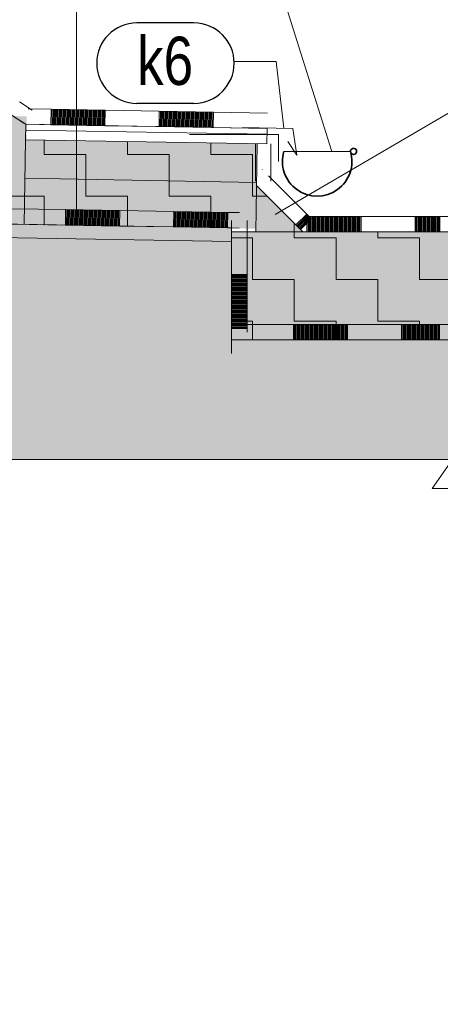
# Model space of a CAD drawing. Header units: millimetres. Extents: x 29003 to 60673, y -60985 to 17010.
# Tile 39 of 128: x 43137 to 44226, y -34601 to -32051. Entities that reach past the tile are written whole.
import ezdxf

# ---------------------------------------------------------------- set-up
doc = ezdxf.new("R2010")
doc.units = ezdxf.units.MM
doc.header["$PDMODE"] = 65
for name, color, linetype, lineweight in [('XR$1$ŘEZY_1', 7, 'Continuous', 25), ('XR$2$ŘEZY - KOTY_ TEXTY_1', 7, 'Continuous', 25), ('XR$3$ŘEZY - FILING_1', 7, 'Continuous', 25)]:
    doc.layers.add(name, color=color, linetype=linetype, lineweight=lineweight)
doc.styles.add('ARIAL', font='ARIAL.TTF')
doc.styles.add('ARIALNARROW', font='ARIALN.TTF')
doc.dimstyles.new('DIMSTYLE_4', dxfattribs={"dimtxt": 100, "dimasz": 150, "dimexe": 0, "dimexo": 0, "dimgap": 50, "dimtad": 2, "dimdec": 0, "dimrnd": 5, "dimzin": 12, "dimdsep": 46, "dimtxsty": 'ARIALNARROW', "dimblk1": 'ALL_ML_STRICH', "dimblk2": 'ALL_ML_STRICH', "dimsah": 1, "dimcen": 0, "dimclrd": 6, "dimclre": 6, "dimclrt": 6, "dimadec": 0, "dimazin": 0, "dimtfac": 1, "dimtdec": 0, "dimtix": 1, "dimtmove": 2, "dimatfit": 3, "dimfxl": 0, "dimtzin": 0, "dimlwd": 0, "dimlwe": 13, "dimarcsym": 0})
pattern_1 = [(0, (216, 216), (108, 108), [108, -108]), (90, (216, 216), (-108, 108), [108, -108])]

# ---------------------------------------------------------------- blocks, each defined once
blk = doc.blocks.new('VZOROVÁ ČÁRA_23')
at = {"layer": 'XR$1$ŘEZY_1', "color": 7, "linetype": 'Continuous', "lineweight": 13}
for p, q in [((43218.6, -32282.8), (43159.3, -32281.7)), ((43218.6, -32282.8), (43159.3, -32281.7)), ((43218.6, -32282.8), (43218, -32322.8)), ((43358.6, -32285.2), (43218.6, -32282.8)), ((43358.6, -32285.2), (43218.6, -32282.8)), ((43358.6, -32285.2), (43218.6, -32282.8)), ((43358.6, -32285.2), (43218.6, -32282.8)), ((43358.6, -32285.2), (43218.6, -32282.8)), ((43221.4, -32282.8), (43220.8, -32322.8)), ((43224.2, -32282.9), (43223.6, -32322.9)), ((43227, -32282.9), (43226.3, -32322.9)), ((43229.8, -32283), (43229.1, -32323)), ((43232.6, -32283), (43231.9, -32323)), ((43235.4, -32283.1), (43234.7, -32323.1)), ((43238.2, -32283.1), (43237.5, -32323.1)), ((43241, -32283.2), (43240.3, -32323.1)), ((43243.8, -32283.2), (43243.1, -32323.2)), ((43246.6, -32283.3), (43245.9, -32323.2)), ((43249.4, -32283.3), (43248.7, -32323.3)), ((43252.2, -32283.4), (43251.5, -32323.3)), ((43255, -32283.4), (43254.3, -32323.4)), ((43257.8, -32283.4), (43257.1, -32323.4)), ((43260.6, -32283.5), (43259.9, -32323.5)), ((43263.4, -32283.5), (43262.7, -32323.5)), ((43266.2, -32283.6), (43265.5, -32323.6)), ((43269, -32283.6), (43268.3, -32323.6)), ((43271.8, -32283.7), (43271.1, -32323.7)), ((43274.6, -32283.7), (43273.9, -32323.7)), ((43277.4, -32283.8), (43276.7, -32323.8)), ((43280.2, -32283.8), (43279.5, -32323.8)), ((43283, -32283.9), (43282.3, -32323.9)), ((43285.8, -32283.9), (43285.1, -32323.9)), ((43288.6, -32284), (43287.9, -32324)), ((43291.4, -32284), (43290.7, -32324)), ((43294.2, -32284.1), (43293.5, -32324.1)), ((43297, -32284.1), (43296.3, -32324.1)), ((43299.8, -32284.2), (43299.1, -32324.2)), ((43302.6, -32284.2), (43301.9, -32324.2)), ((43305.4, -32284.3), (43304.7, -32324.3)), ((43308.2, -32284.3), (43307.5, -32324.3)), ((43311, -32284.4), (43310.3, -32324.4)), ((43313.8, -32284.4), (43313.1, -32324.4)), ((43316.6, -32284.5), (43315.9, -32324.5)), ((43319.4, -32284.5), (43318.7, -32324.5)), ((43322.2, -32284.6), (43321.5, -32324.6)), ((43325, -32284.6), (43324.3, -32324.6)), ((43327.8, -32284.7), (43327.1, -32324.7)), ((43330.6, -32284.7), (43329.9, -32324.7)), ((43333.4, -32284.8), (43332.7, -32324.8)), ((43336.2, -32284.8), (43335.5, -32324.8)), ((43339, -32284.9), (43338.3, -32324.9)), ((43341.8, -32284.9), (43341.1, -32324.9)), ((43344.6, -32285), (43343.9, -32325)), ((43347.4, -32285), (43346.7, -32325)), ((43350.2, -32285.1), (43349.5, -32325.1)), ((43353, -32285.1), (43352.3, -32325.1)), ((43355.8, -32285.2), (43355.1, -32325.2)), ((43358.6, -32285.2), (43357.9, -32325.2)), ((43498.6, -32287.7), (43497.9, -32327.6)), ((43638.6, -32290.1), (43498.6, -32287.7)), ((43638.6, -32290.1), (43498.6, -32287.7)), ((43638.6, -32290.1), (43498.6, -32287.7)), ((43638.6, -32290.1), (43498.6, -32287.7)), ((43638.6, -32290.1), (43498.6, -32287.7)), ((43501.4, -32287.7), (43500.7, -32327.7)), ((43504.2, -32287.7), (43503.5, -32327.7)), ((43507, -32287.8), (43506.3, -32327.8)), ((43509.8, -32287.8), (43509.1, -32327.8)), ((43512.6, -32287.9), (43511.9, -32327.9)), ((43515.4, -32287.9), (43514.7, -32327.9)), ((43518.2, -32288), (43517.5, -32328)), ((43521, -32288), (43520.3, -32328)), ((43523.8, -32288.1), (43523.1, -32328.1)), ((43526.6, -32288.1), (43525.9, -32328.1)), ((43529.4, -32288.2), (43528.7, -32328.2)), ((43532.2, -32288.2), (43531.5, -32328.2)), ((43535, -32288.3), (43534.3, -32328.3)), ((43537.8, -32288.3), (43537.1, -32328.3)), ((43540.6, -32288.4), (43539.9, -32328.4)), ((43543.4, -32288.4), (43542.7, -32328.4)), ((43546.2, -32288.5), (43545.5, -32328.5)), ((43549, -32288.5), (43548.3, -32328.5)), ((43551.8, -32288.6), (43551.1, -32328.6)), ((43554.6, -32288.6), (43553.9, -32328.6)), ((43557.4, -32288.7), (43556.7, -32328.7)), ((43560.2, -32288.7), (43559.5, -32328.7)), ((43563, -32288.8), (43562.3, -32328.8)), ((43565.8, -32288.8), (43565.1, -32328.8)), ((43568.6, -32288.9), (43567.9, -32328.9)), ((43571.4, -32288.9), (43570.7, -32328.9)), ((43574.2, -32289), (43573.5, -32329)), ((43577, -32289), (43576.3, -32329)), ((43579.8, -32289.1), (43579.1, -32329.1)), ((43582.6, -32289.1), (43581.9, -32329.1)), ((43585.4, -32289.2), (43584.7, -32329.2)), ((43588.2, -32289.2), (43587.5, -32329.2)), ((43591, -32289.3), (43590.3, -32329.3)), ((43593.8, -32289.3), (43593.1, -32329.3)), ((43596.6, -32289.4), (43595.9, -32329.4)), ((43599.4, -32289.4), (43598.7, -32329.4)), ((43602.2, -32289.5), (43601.5, -32329.5)), ((43605, -32289.5), (43604.3, -32329.5)), ((43607.8, -32289.6), (43607.1, -32329.6)), ((43610.6, -32289.6), (43609.9, -32329.6)), ((43613.4, -32289.7), (43612.7, -32329.6)), ((43616.2, -32289.7), (43615.5, -32329.7)), ((43619, -32289.8), (43618.3, -32329.7)), ((43621.8, -32289.8), (43621.1, -32329.8)), ((43624.6, -32289.9), (43623.9, -32329.8)), ((43627.4, -32289.9), (43626.7, -32329.9)), ((43630.2, -32289.9), (43629.5, -32329.9)), ((43633, -32290), (43632.3, -32330)), ((43635.8, -32290), (43635.1, -32330)), ((43638.6, -32290.1), (43637.9, -32330.1)), ((43218, -32322.8), (43158.6, -32321.7)), ((43357.9, -32325.2), (43218, -32322.8)), ((43497.9, -32327.6), (43357.9, -32325.2)), ((43637.9, -32330.1), (43497.9, -32327.6)), ((43777.9, -32332.5), (43637.9, -32330.1))]:
    blk.add_line(p, q, dxfattribs=at)
for points in [[(43498.6, -32287.7), (43358.6, -32285.2), (43218.6, -32282.8)], [(43498.6, -32287.7), (43358.6, -32285.2), (43218.6, -32282.8)], [(43778.6, -32292.5), (43778.6, -32292.5), (43638.6, -32290.1), (43498.6, -32287.7)], [(43778.6, -32292.5), (43778.6, -32292.5), (43638.6, -32290.1), (43498.6, -32287.7)]]:
    blk.add_lwpolyline(points, dxfattribs=at)
blk = doc.blocks.new('VZOROVÁ ČÁRA_24')
at = {"layer": 'XR$1$ŘEZY_1', "color": 7, "linetype": 'Continuous', "lineweight": 13}
for points in [[(43169.7, -32284.9), (43169.7, -32284.9), (43136.2, -32263.5)], [(43169.7, -32284.9), (43169.7, -32284.9), (43136.2, -32263.5)], [(43148.2, -32318.6), (43148.2, -32318.6), (43114.7, -32297.2)]]:
    blk.add_lwpolyline(points, dxfattribs=at)
blk = doc.blocks.new('VZOROVÁ ČÁRA_25')
at = {"layer": 'XR$1$ŘEZY_1', "color": 7, "linetype": 'Continuous', "lineweight": 13}
blk.add_line((43736.3, -32466.2), (43736.6, -32466.6), dxfattribs=at)
blk.add_lwpolyline([(43764.6, -32437.9), (43764.6, -32437.9), (43764.9, -32438.3)], dxfattribs=at)
blk.add_lwpolyline([(43764.6, -32437.9), (43764.6, -32437.9), (43764.9, -32438.3)], dxfattribs=at)
blk = doc.blocks.new('VZOROVÁ ČÁRA_26')
at = {"layer": 'XR$1$ŘEZY_1', "color": 7, "linetype": 'Continuous', "lineweight": 13}
for p, q in [((43747.6, -32372.4), (43747.6, -32469.2)), ((43787.6, -32372.4), (43787.6, -32469.2)), ((43787.6, -32372.4), (43787.6, -32469.2))]:
    blk.add_line(p, q, dxfattribs=at)
blk = doc.blocks.new('VZOROVÁ ČÁRA_27')
at = {"layer": 'XR$1$ŘEZY_1', "color": 7, "linetype": 'Continuous', "lineweight": 13}
for p, q in [((43753.4, -32483.3), (43852.4, -32582.3)), ((43880.7, -32554.1), (43852.4, -32582.3)), ((43882.7, -32556), (43854.4, -32584.3)), ((43884.6, -32558), (43856.4, -32586.3)), ((43886.6, -32560), (43858.3, -32588.3)), ((43888.6, -32562), (43860.3, -32590.3)), ((43890.6, -32564), (43862.3, -32592.2)), ((43892.6, -32565.9), (43864.3, -32594.2)), ((43880.7, -32554.1), (43892.7, -32566)), ((43880.7, -32554.1), (43892.7, -32566)), ((43880.7, -32554.1), (43892.7, -32566)), ((43880.7, -32554.1), (43892.7, -32566)), ((43880.7, -32554.1), (43892.7, -32566)), ((43852.4, -32582.3), (43864.4, -32594.3))]:
    blk.add_line(p, q, dxfattribs=at)
blk.add_lwpolyline([(43781.7, -32455.1), (43880.7, -32554.1), (43892.7, -32566)], dxfattribs=at)
blk.add_lwpolyline([(43781.7, -32455.1), (43880.7, -32554.1), (43892.7, -32566)], dxfattribs=at)
blk = doc.blocks.new('VZOROVÁ ČÁRA_28')
at = {"layer": 'XR$1$ŘEZY_1', "color": 7, "linetype": 'Continuous', "lineweight": 13}
for p, q in [((43880.9, -32560.2), (43878.5, -32560.2)), ((44020.9, -32560.2), (43880.9, -32560.2)), ((43880.9, -32600.2), (43880.9, -32560.2)), ((43883.7, -32600.2), (43883.7, -32560.2)), ((43886.5, -32600.2), (43886.5, -32560.2)), ((43889.3, -32600.2), (43889.3, -32560.2)), ((43892.1, -32600.2), (43892.1, -32560.2)), ((43894.9, -32600.2), (43894.9, -32560.2)), ((43897.7, -32600.2), (43897.7, -32560.2)), ((43900.5, -32600.2), (43900.5, -32560.2)), ((43903.3, -32600.2), (43903.3, -32560.2)), ((43906.1, -32600.2), (43906.1, -32560.2)), ((43908.9, -32600.2), (43908.9, -32560.2)), ((43911.7, -32600.2), (43911.7, -32560.2)), ((43914.5, -32600.2), (43914.5, -32560.2)), ((43917.3, -32600.2), (43917.3, -32560.2)), ((43920.1, -32600.2), (43920.1, -32560.2)), ((43922.9, -32600.2), (43922.9, -32560.2)), ((43925.7, -32600.2), (43925.7, -32560.2)), ((43928.5, -32600.2), (43928.5, -32560.2)), ((43931.3, -32600.2), (43931.3, -32560.2)), ((43934.1, -32600.2), (43934.1, -32560.2)), ((43936.9, -32600.2), (43936.9, -32560.2)), ((43939.7, -32600.2), (43939.7, -32560.2)), ((43942.5, -32600.2), (43942.5, -32560.2)), ((43945.3, -32600.2), (43945.3, -32560.2)), ((43948.1, -32600.2), (43948.1, -32560.2)), ((43950.9, -32600.2), (43950.9, -32560.2)), ((43953.7, -32600.2), (43953.7, -32560.2)), ((43956.5, -32600.2), (43956.5, -32560.2)), ((43959.3, -32600.2), (43959.3, -32560.2)), ((43962.1, -32600.2), (43962.1, -32560.2)), ((43964.9, -32600.2), (43964.9, -32560.2)), ((43967.7, -32600.2), (43967.7, -32560.2)), ((43970.5, -32600.2), (43970.5, -32560.2)), ((43973.3, -32600.2), (43973.3, -32560.2)), ((43976.1, -32600.2), (43976.1, -32560.2)), ((43978.9, -32600.2), (43978.9, -32560.2)), ((43981.7, -32600.2), (43981.7, -32560.2)), ((43984.5, -32600.2), (43984.5, -32560.2)), ((43987.3, -32600.2), (43987.3, -32560.2)), ((43990.1, -32600.2), (43990.1, -32560.2)), ((43992.9, -32600.2), (43992.9, -32560.2)), ((43995.7, -32600.2), (43995.7, -32560.2)), ((43998.5, -32600.2), (43998.5, -32560.2)), ((44001.3, -32600.2), (44001.3, -32560.2)), ((44004.1, -32600.2), (44004.1, -32560.2)), ((44006.9, -32600.2), (44006.9, -32560.2)), ((44009.7, -32600.2), (44009.7, -32560.2)), ((44012.5, -32600.2), (44012.5, -32560.2)), ((44015.3, -32600.2), (44015.3, -32560.2)), ((44018.1, -32600.2), (44018.1, -32560.2)), ((44020.9, -32600.2), (44020.9, -32560.2)), ((44160.9, -32560.2), (44020.9, -32560.2)), ((44300.9, -32560.2), (44160.9, -32560.2)), ((44160.9, -32600.2), (44160.9, -32560.2)), ((44163.7, -32600.2), (44163.7, -32560.2)), ((44166.5, -32600.2), (44166.5, -32560.2)), ((44169.3, -32600.2), (44169.3, -32560.2)), ((44172.1, -32600.2), (44172.1, -32560.2)), ((44174.9, -32600.2), (44174.9, -32560.2)), ((44177.7, -32600.2), (44177.7, -32560.2)), ((44180.5, -32600.2), (44180.5, -32560.2)), ((44183.3, -32600.2), (44183.3, -32560.2)), ((44186.1, -32600.2), (44186.1, -32560.2)), ((44188.9, -32600.2), (44188.9, -32560.2)), ((44191.7, -32600.2), (44191.7, -32560.2)), ((44194.5, -32600.2), (44194.5, -32560.2)), ((44197.3, -32600.2), (44197.3, -32560.2)), ((44200.1, -32600.2), (44200.1, -32560.2)), ((44202.9, -32600.2), (44202.9, -32560.2)), ((44205.7, -32600.2), (44205.7, -32560.2)), ((44208.5, -32600.2), (44208.5, -32560.2)), ((44211.3, -32600.2), (44211.3, -32560.2)), ((44214.1, -32600.2), (44214.1, -32560.2)), ((44216.9, -32600.2), (44216.9, -32560.2)), ((44219.7, -32600.2), (44219.7, -32560.2)), ((44222.5, -32600.2), (44222.5, -32560.2)), ((44225.3, -32600.2), (44225.3, -32560.2)), ((43880.9, -32600.2), (43878.5, -32600.2)), ((43880.9, -32600.2), (43878.5, -32600.2)), ((44020.9, -32600.2), (43880.9, -32600.2)), ((44020.9, -32600.2), (43880.9, -32600.2)), ((44020.9, -32600.2), (43880.9, -32600.2)), ((44020.9, -32600.2), (43880.9, -32600.2)), ((44020.9, -32600.2), (43880.9, -32600.2)), ((44300.9, -32600.2), (44160.9, -32600.2)), ((44300.9, -32600.2), (44160.9, -32600.2)), ((44300.9, -32600.2), (44160.9, -32600.2)), ((44300.9, -32600.2), (44160.9, -32600.2)), ((44300.9, -32600.2), (44160.9, -32600.2))]:
    blk.add_line(p, q, dxfattribs=at)
for points in [[(44160.9, -32600.2), (44020.9, -32600.2), (43880.9, -32600.2)], [(44160.9, -32600.2), (44020.9, -32600.2), (43880.9, -32600.2)], [(44440.9, -32600.2), (44300.9, -32600.2), (44160.9, -32600.2)], [(44440.9, -32600.2), (44300.9, -32600.2), (44160.9, -32600.2)]]:
    blk.add_lwpolyline(points, dxfattribs=at)
blk = doc.blocks.new('VZOROVÁ ČÁRA_29')
at = {"layer": 'XR$1$ŘEZY_1', "color": 7, "linetype": 'Continuous', "lineweight": 13}
for p, q in [((43256, -32542.7), (43255.4, -32582.7)), ((43256, -32542.7), (43396, -32545.1)), ((43256, -32542.7), (43396, -32545.1)), ((43256, -32542.7), (43396, -32545.1)), ((43256, -32542.7), (43396, -32545.1)), ((43256, -32542.7), (43396, -32545.1)), ((43258.8, -32542.7), (43258.1, -32582.7)), ((43261.6, -32542.8), (43260.9, -32582.7)), ((43264.4, -32542.8), (43263.7, -32582.8)), ((43267.2, -32542.9), (43266.5, -32582.8)), ((43270, -32542.9), (43269.3, -32582.9)), ((43272.8, -32542.9), (43272.1, -32582.9)), ((43275.6, -32543), (43274.9, -32583)), ((43278.4, -32543), (43277.7, -32583)), ((43281.2, -32543.1), (43280.5, -32583.1)), ((43284, -32543.1), (43283.3, -32583.1)), ((43286.8, -32543.2), (43286.1, -32583.2)), ((43289.6, -32543.2), (43288.9, -32583.2)), ((43292.4, -32543.3), (43291.7, -32583.3)), ((43295.2, -32543.3), (43294.5, -32583.3)), ((43298, -32543.4), (43297.3, -32583.4)), ((43300.8, -32543.4), (43300.1, -32583.4)), ((43303.6, -32543.5), (43302.9, -32583.5)), ((43306.4, -32543.5), (43305.7, -32583.5)), ((43309.2, -32543.6), (43308.5, -32583.6)), ((43312, -32543.6), (43311.3, -32583.6)), ((43314.8, -32543.7), (43314.1, -32583.7)), ((43317.6, -32543.7), (43316.9, -32583.7)), ((43320.4, -32543.8), (43319.7, -32583.8)), ((43323.2, -32543.8), (43322.5, -32583.8)), ((43326, -32543.9), (43325.3, -32583.9)), ((43328.8, -32543.9), (43328.1, -32583.9)), ((43331.6, -32544), (43330.9, -32584)), ((43334.4, -32544), (43333.7, -32584)), ((43337.2, -32544.1), (43336.5, -32584.1)), ((43340, -32544.1), (43339.3, -32584.1)), ((43342.8, -32544.2), (43342.1, -32584.2)), ((43345.6, -32544.2), (43344.9, -32584.2)), ((43348.4, -32544.3), (43347.7, -32584.3)), ((43351.2, -32544.3), (43350.5, -32584.3)), ((43354, -32544.4), (43353.3, -32584.4)), ((43356.8, -32544.4), (43356.1, -32584.4)), ((43359.6, -32544.5), (43358.9, -32584.5)), ((43362.4, -32544.5), (43361.7, -32584.5)), ((43365.2, -32544.6), (43364.5, -32584.6)), ((43368, -32544.6), (43367.3, -32584.6)), ((43370.8, -32544.7), (43370.1, -32584.7)), ((43373.6, -32544.7), (43372.9, -32584.7)), ((43376.4, -32544.8), (43375.7, -32584.8)), ((43379.2, -32544.8), (43378.5, -32584.8)), ((43382, -32544.9), (43381.3, -32584.8)), ((43384.8, -32544.9), (43384.1, -32584.9)), ((43387.6, -32545), (43386.9, -32584.9)), ((43390.4, -32545), (43389.7, -32585)), ((43393.2, -32545.1), (43392.5, -32585)), ((43396, -32545.1), (43395.3, -32585.1)), ((43536, -32547.5), (43535.3, -32587.5)), ((43536, -32547.5), (43676, -32550)), ((43536, -32547.5), (43676, -32550)), ((43536, -32547.5), (43676, -32550)), ((43536, -32547.5), (43676, -32550)), ((43536, -32547.5), (43676, -32550)), ((43538.8, -32547.6), (43538.1, -32587.6)), ((43541.6, -32547.6), (43540.9, -32587.6)), ((43544.4, -32547.7), (43543.7, -32587.7)), ((43547.2, -32547.7), (43546.5, -32587.7)), ((43550, -32547.8), (43549.3, -32587.8)), ((43552.8, -32547.8), (43552.1, -32587.8)), ((43555.6, -32547.9), (43554.9, -32587.9)), ((43558.4, -32547.9), (43557.7, -32587.9)), ((43561.2, -32548), (43560.5, -32588)), ((43564, -32548), (43563.3, -32588)), ((43566.8, -32548.1), (43566.1, -32588.1)), ((43569.6, -32548.1), (43568.9, -32588.1)), ((43572.4, -32548.2), (43571.7, -32588.2)), ((43575.2, -32548.2), (43574.5, -32588.2)), ((43578, -32548.3), (43577.3, -32588.3)), ((43580.8, -32548.3), (43580.1, -32588.3)), ((43583.6, -32548.4), (43582.9, -32588.4)), ((43586.4, -32548.4), (43585.7, -32588.4)), ((43589.2, -32548.5), (43588.5, -32588.5)), ((43592, -32548.5), (43591.3, -32588.5)), ((43594.8, -32548.6), (43594.1, -32588.6)), ((43597.6, -32548.6), (43596.9, -32588.6)), ((43600.4, -32548.7), (43599.7, -32588.7)), ((43603.2, -32548.7), (43602.5, -32588.7)), ((43606, -32548.8), (43605.3, -32588.8)), ((43608.8, -32548.8), (43608.1, -32588.8)), ((43611.6, -32548.9), (43610.9, -32588.9)), ((43614.4, -32548.9), (43613.7, -32588.9)), ((43617.2, -32549), (43616.5, -32589)), ((43620, -32549), (43619.3, -32589)), ((43622.8, -32549.1), (43622.1, -32589.1)), ((43625.6, -32549.1), (43624.9, -32589.1)), ((43628.4, -32549.2), (43627.7, -32589.1)), ((43631.2, -32549.2), (43630.5, -32589.2)), ((43634, -32549.3), (43633.3, -32589.2)), ((43636.8, -32549.3), (43636.1, -32589.3)), ((43639.6, -32549.4), (43638.9, -32589.3)), ((43642.4, -32549.4), (43641.7, -32589.4)), ((43645.2, -32549.4), (43644.5, -32589.4)), ((43648, -32549.5), (43647.3, -32589.5)), ((43650.8, -32549.5), (43650.1, -32589.5)), ((43653.6, -32549.6), (43652.9, -32589.6)), ((43656.4, -32549.6), (43655.7, -32589.6)), ((43659.2, -32549.7), (43658.5, -32589.7)), ((43662, -32549.7), (43661.3, -32589.7)), ((43664.8, -32549.8), (43664.1, -32589.8)), ((43667.6, -32549.8), (43666.9, -32589.8)), ((43670.4, -32549.9), (43669.7, -32589.9)), ((43673.2, -32549.9), (43672.5, -32589.9)), ((43676, -32550), (43675.3, -32590)), ((43676, -32550), (43706.2, -32550.5)), ((43676, -32550), (43706.2, -32550.5)), ((43115.4, -32580.2), (43255.4, -32582.7)), ((43255.4, -32582.7), (43395.3, -32585.1)), ((43395.3, -32585.1), (43535.3, -32587.5)), ((43535.3, -32587.5), (43675.3, -32590)), ((43675.3, -32590), (43705.5, -32590.5))]:
    blk.add_line(p, q, dxfattribs=at)
for points in [[(43116.1, -32540.2), (43256, -32542.7), (43396, -32545.1)], [(43116.1, -32540.2), (43256, -32542.7), (43396, -32545.1)], [(43396, -32545.1), (43536, -32547.5), (43676, -32550)], [(43396, -32545.1), (43536, -32547.5), (43676, -32550)]]:
    blk.add_lwpolyline(points, dxfattribs=at)
blk = doc.blocks.new('VZOROVÁ ČÁRA_30')
at = {"layer": 'XR$1$ŘEZY_1', "color": 7, "linetype": 'Continuous', "lineweight": 13}
for p, q in [((43685.9, -32570.5), (43685.9, -32710.5)), ((43725.9, -32710.5), (43685.9, -32710.5)), ((43685.9, -32710.5), (43685.9, -32850.5)), ((43725.9, -32713.3), (43685.9, -32713.3)), ((43725.9, -32716.1), (43685.9, -32716.1)), ((43725.9, -32718.9), (43685.9, -32718.9)), ((43725.9, -32721.7), (43685.9, -32721.7)), ((43725.9, -32724.5), (43685.9, -32724.5)), ((43725.9, -32727.3), (43685.9, -32727.3)), ((43725.9, -32710.5), (43725.9, -32850.5)), ((43725.9, -32710.5), (43725.9, -32850.5)), ((43725.9, -32710.5), (43725.9, -32850.5)), ((43725.9, -32710.5), (43725.9, -32850.5)), ((43725.9, -32710.5), (43725.9, -32850.5)), ((43725.9, -32730.1), (43685.9, -32730.1)), ((43725.9, -32732.9), (43685.9, -32732.9)), ((43725.9, -32735.7), (43685.9, -32735.7)), ((43725.9, -32738.5), (43685.9, -32738.5)), ((43725.9, -32741.3), (43685.9, -32741.3)), ((43725.9, -32744.1), (43685.9, -32744.1)), ((43725.9, -32746.9), (43685.9, -32746.9)), ((43725.9, -32749.7), (43685.9, -32749.7)), ((43725.9, -32752.5), (43685.9, -32752.5)), ((43725.9, -32755.3), (43685.9, -32755.3)), ((43725.9, -32758.1), (43685.9, -32758.1)), ((43725.9, -32760.9), (43685.9, -32760.9)), ((43725.9, -32763.7), (43685.9, -32763.7)), ((43725.9, -32766.5), (43685.9, -32766.5)), ((43725.9, -32769.3), (43685.9, -32769.3)), ((43725.9, -32772.1), (43685.9, -32772.1)), ((43725.9, -32774.9), (43685.9, -32774.9)), ((43725.9, -32777.7), (43685.9, -32777.7)), ((43725.9, -32780.5), (43685.9, -32780.5)), ((43725.9, -32783.3), (43685.9, -32783.3)), ((43725.9, -32786.1), (43685.9, -32786.1)), ((43725.9, -32788.9), (43685.9, -32788.9)), ((43725.9, -32791.7), (43685.9, -32791.7)), ((43725.9, -32794.5), (43685.9, -32794.5)), ((43725.9, -32797.3), (43685.9, -32797.3)), ((43725.9, -32800.1), (43685.9, -32800.1)), ((43725.9, -32802.9), (43685.9, -32802.9)), ((43725.9, -32805.7), (43685.9, -32805.7)), ((43725.9, -32808.5), (43685.9, -32808.5)), ((43725.9, -32811.3), (43685.9, -32811.3)), ((43725.9, -32814.1), (43685.9, -32814.1)), ((43725.9, -32816.9), (43685.9, -32816.9)), ((43725.9, -32819.7), (43685.9, -32819.7)), ((43725.9, -32822.5), (43685.9, -32822.5)), ((43725.9, -32825.3), (43685.9, -32825.3)), ((43725.9, -32828.1), (43685.9, -32828.1)), ((43725.9, -32830.9), (43685.9, -32830.9)), ((43725.9, -32833.7), (43685.9, -32833.7)), ((43725.9, -32836.5), (43685.9, -32836.5)), ((43725.9, -32839.3), (43685.9, -32839.3)), ((43725.9, -32842.1), (43685.9, -32842.1)), ((43725.9, -32844.9), (43685.9, -32844.9)), ((43725.9, -32847.7), (43685.9, -32847.7)), ((43685.9, -32850.5), (43685.9, -32860.2)), ((43725.9, -32850.5), (43685.9, -32850.5)), ((43725.9, -32850.5), (43725.9, -32860.2)), ((43725.9, -32850.5), (43725.9, -32860.2))]:
    blk.add_line(p, q, dxfattribs=at)
blk.add_lwpolyline([(43725.9, -32570.5), (43725.9, -32710.5), (43725.9, -32850.5)], dxfattribs=at)
blk.add_lwpolyline([(43725.9, -32570.5), (43725.9, -32710.5), (43725.9, -32850.5)], dxfattribs=at)
blk = doc.blocks.new('VZOROVÁ ČÁRA_31')
at = {"layer": 'XR$1$ŘEZY_1', "color": 7, "linetype": 'Continuous', "lineweight": 13}
for p, q in [((43845.9, -32840.2), (43845.9, -32880.2)), ((43845.9, -32840.2), (43985.9, -32840.2)), ((43845.9, -32840.2), (43985.9, -32840.2)), ((43845.9, -32840.2), (43985.9, -32840.2)), ((43845.9, -32840.2), (43985.9, -32840.2)), ((43845.9, -32840.2), (43985.9, -32840.2)), ((43848.7, -32840.2), (43848.7, -32880.2)), ((43851.5, -32840.2), (43851.5, -32880.2)), ((43854.3, -32840.2), (43854.3, -32880.2)), ((43857.1, -32840.2), (43857.1, -32880.2)), ((43859.9, -32840.2), (43859.9, -32880.2)), ((43862.7, -32840.2), (43862.7, -32880.2)), ((43865.5, -32840.2), (43865.5, -32880.2)), ((43868.3, -32840.2), (43868.3, -32880.2)), ((43871.1, -32840.2), (43871.1, -32880.2)), ((43873.9, -32840.2), (43873.9, -32880.2)), ((43876.7, -32840.2), (43876.7, -32880.2)), ((43879.5, -32840.2), (43879.5, -32880.2)), ((43882.3, -32840.2), (43882.3, -32880.2)), ((43885.1, -32840.2), (43885.1, -32880.2)), ((43887.9, -32840.2), (43887.9, -32880.2)), ((43890.7, -32840.2), (43890.7, -32880.2)), ((43893.5, -32840.2), (43893.5, -32880.2)), ((43896.3, -32840.2), (43896.3, -32880.2)), ((43899.1, -32840.2), (43899.1, -32880.2)), ((43901.9, -32840.2), (43901.9, -32880.2)), ((43904.7, -32840.2), (43904.7, -32880.2)), ((43907.5, -32840.2), (43907.5, -32880.2)), ((43910.3, -32840.2), (43910.3, -32880.2)), ((43913.1, -32840.2), (43913.1, -32880.2)), ((43915.9, -32840.2), (43915.9, -32880.2)), ((43918.7, -32840.2), (43918.7, -32880.2)), ((43921.5, -32840.2), (43921.5, -32880.2)), ((43924.3, -32840.2), (43924.3, -32880.2)), ((43927.1, -32840.2), (43927.1, -32880.2)), ((43929.9, -32840.2), (43929.9, -32880.2)), ((43932.7, -32840.2), (43932.7, -32880.2)), ((43935.5, -32840.2), (43935.5, -32880.2)), ((43938.3, -32840.2), (43938.3, -32880.2)), ((43941.1, -32840.2), (43941.1, -32880.2)), ((43943.9, -32840.2), (43943.9, -32880.2)), ((43946.7, -32840.2), (43946.7, -32880.2)), ((43949.5, -32840.2), (43949.5, -32880.2)), ((43952.3, -32840.2), (43952.3, -32880.2)), ((43955.1, -32840.2), (43955.1, -32880.2)), ((43957.9, -32840.2), (43957.9, -32880.2)), ((43960.7, -32840.2), (43960.7, -32880.2)), ((43963.5, -32840.2), (43963.5, -32880.2)), ((43966.3, -32840.2), (43966.3, -32880.2)), ((43969.1, -32840.2), (43969.1, -32880.2)), ((43971.9, -32840.2), (43971.9, -32880.2)), ((43974.7, -32840.2), (43974.7, -32880.2)), ((43977.5, -32840.2), (43977.5, -32880.2)), ((43980.3, -32840.2), (43980.3, -32880.2)), ((43983.1, -32840.2), (43983.1, -32880.2)), ((43985.9, -32840.2), (43985.9, -32880.2)), ((44125.9, -32840.2), (44125.9, -32880.2)), ((44125.9, -32840.2), (44265.9, -32840.2)), ((44125.9, -32840.2), (44265.9, -32840.2)), ((44125.9, -32840.2), (44265.9, -32840.2)), ((44125.9, -32840.2), (44265.9, -32840.2)), ((44125.9, -32840.2), (44265.9, -32840.2)), ((44128.7, -32840.2), (44128.7, -32880.2)), ((44131.5, -32840.2), (44131.5, -32880.2)), ((44134.3, -32840.2), (44134.3, -32880.2)), ((44137.1, -32840.2), (44137.1, -32880.2)), ((44139.9, -32840.2), (44139.9, -32880.2)), ((44142.7, -32840.2), (44142.7, -32880.2)), ((44145.5, -32840.2), (44145.5, -32880.2)), ((44148.3, -32840.2), (44148.3, -32880.2)), ((44151.1, -32840.2), (44151.1, -32880.2)), ((44153.9, -32840.2), (44153.9, -32880.2)), ((44156.7, -32840.2), (44156.7, -32880.2)), ((44159.5, -32840.2), (44159.5, -32880.2)), ((44162.3, -32840.2), (44162.3, -32880.2)), ((44165.1, -32840.2), (44165.1, -32880.2)), ((44167.9, -32840.2), (44167.9, -32880.2)), ((44170.7, -32840.2), (44170.7, -32880.2)), ((44173.5, -32840.2), (44173.5, -32880.2)), ((44176.3, -32840.2), (44176.3, -32880.2)), ((44179.1, -32840.2), (44179.1, -32880.2)), ((44181.9, -32840.2), (44181.9, -32880.2)), ((44184.7, -32840.2), (44184.7, -32880.2)), ((44187.5, -32840.2), (44187.5, -32880.2)), ((44190.3, -32840.2), (44190.3, -32880.2)), ((44193.1, -32840.2), (44193.1, -32880.2)), ((44195.9, -32840.2), (44195.9, -32880.2)), ((44198.7, -32840.2), (44198.7, -32880.2)), ((44201.5, -32840.2), (44201.5, -32880.2)), ((44204.3, -32840.2), (44204.3, -32880.2)), ((44207.1, -32840.2), (44207.1, -32880.2)), ((44209.9, -32840.2), (44209.9, -32880.2)), ((44212.7, -32840.2), (44212.7, -32880.2)), ((44215.5, -32840.2), (44215.5, -32880.2)), ((44218.3, -32840.2), (44218.3, -32880.2)), ((44221.1, -32840.2), (44221.1, -32880.2)), ((44223.9, -32840.2), (44223.9, -32880.2)), ((43705.9, -32880.2), (43845.9, -32880.2)), ((43845.9, -32880.2), (43985.9, -32880.2)), ((43985.9, -32880.2), (44125.9, -32880.2)), ((44125.9, -32880.2), (44265.9, -32880.2))]:
    blk.add_line(p, q, dxfattribs=at)
for points in [[(43705.9, -32840.2), (43845.9, -32840.2), (43985.9, -32840.2)], [(43705.9, -32840.2), (43845.9, -32840.2), (43985.9, -32840.2)], [(43985.9, -32840.2), (44125.9, -32840.2), (44265.9, -32840.2)], [(43985.9, -32840.2), (44125.9, -32840.2), (44265.9, -32840.2)]]:
    blk.add_lwpolyline(points, dxfattribs=at)
blk = doc.blocks.new('ALL_ML_STRICH')
at = {"color": 0, "linetype": 'ByBlock', "lineweight": -2}
for p, q in [((0, -0.5), (0, 0.5)), ((-0.3, -0.3), (0.3, 0.3)), ((-1, 0), (0.5, 0))]:
    blk.add_line(p, q, dxfattribs=at)
blk = doc.blocks.new('*D124')
at = {"layer": 'DEFPOINTS', "color": 6, "linetype": 'Continuous', "lineweight": 13}
for p in [(42885.9, -33190.2), (42512.3, -37420.2), (43875.9, -37420.2)]:
    blk.add_point(p, dxfattribs=at)
at = {"layer": 'XR$2$ŘEZY - KOTY_ TEXTY_1', "color": 6, "linetype": 'Continuous', "lineweight": -2}
for p, q in [((42747.4, -33190.2), (42512.3, -33190.2)), ((42512.3, -37420.2), (42512.3, -33190.2)), ((43469.5, -37420.2), (42512.3, -37420.2))]:
    blk.add_line(p, q, dxfattribs=at)
at = {"layer": 'XR$2$ŘEZY - KOTY_ TEXTY_1', "color": 6, "linetype": 'Continuous', "lineweight": 13, "xscale": 150, "yscale": 150, "zscale": 150}
for p, rotation in [((42512.3, -33190.2), 90), ((42512.3, -37420.2), 270)]:
    blk.add_blockref('ALL_ML_STRICH', p, dxfattribs=dict(at, rotation=rotation))
at = {"layer": 'XR$2$ŘEZY - KOTY_ TEXTY_1', "color": 6, "linetype": 'Continuous', "lineweight": 13, "insert": (42412.3, -35306.2), "char_height": 100, "width": 324.571, "attachment_point": 5, "rotation": 90, "style": 'ARIALNARROW'}
blk.add_mtext('\\W0.81;\\A1;{4230}', dxfattribs=at)
blk = doc.blocks.new('COMPLEX_ELEVATIONDIM_0')
at = {"layer": 'XR$2$ŘEZY - KOTY_ TEXTY_1', "color": 6, "linetype": 'Continuous', "lineweight": 13}
for p, q in [((44257.5, -33190.2), (44157.5, -33190.2)), ((44205, -33265.2), (44257.5, -33190.2)), ((44310, -33265.2), (44205, -33265.2))]:
    blk.add_line(p, q, dxfattribs=at)

msp = doc.modelspace()

# ---------------------------------------------------------------- hatches: boundary and pattern name
at = {"layer": 'XR$3$ŘEZY - FILING_1', "linetype": 'Continuous', "lineweight": 13}
msp.add_hatch(color=254, dxfattribs=at).paths.add_polyline_path([(32895.9, -35575.2), (32895.9, -36240.2), (33345.9, -36240.2), (33345.9, -35910.2), (39305.9, -35910.2), (39305.9, -36270.2), (39805.9, -36270.2), (39805.9, -36620.2), (39905.9, -36620.2), (39905.9, -35910.2), (41055.9, -35910.2), (41055.9, -36620.2), (41155.9, -36620.2), (41155.9, -35910.2), (41267.7, -35910.2), (43795.9, -37523.3), (43845.9, -37523.3), (43845.9, -38980.8), (43795.9, -38980.8), (43795.9, -39599.5), (45405.9, -39599.5), (45405.9, -33085.2), (46555.9, -33085.2), (46555.9, -32775), (46420.9, -32775), (46420.9, -32880.2), (43685.9, -32880.2), (43685.9, -32590.2), (39755.9, -32521.6), (39755.9, -31860.2), (39305.9, -31860.2), (39305.9, -32960.2), (39905.9, -32960.2), (39905.9, -32810.2), (41075.9, -32810.2), (41075.9, -33540.2), (41175.9, -33540.2), (41175.9, -32810.2), (42885.9, -32810.2), (42885.9, -33190.2), (44955.9, -33190.2), (44955.9, -37420.2), (43875.9, -37420.2), (43875.9, -37251.1), (43610.9, -37251.1), (43610.9, -37082), (43345.9, -37082), (43345.9, -36912.9), (43080.9, -36912.9), (43080.9, -36743.8), (42815.9, -36743.8), (42815.9, -36574.7), (42550.9, -36574.7), (42550.9, -36405.6), (42285.9, -36405.6), (42285.9, -36236.5), (42020.9, -36236.5), (42020.9, -36067.4), (41755.9, -36067.4), (41755.9, -35898.3), (41490.9, -35898.3), (41490.9, -35729.3), (41225.9, -35729.3), (41225.9, -35560.2), (35775.9, -35560.2), (35775.9, -35575.2)])
for points in [[(43155.4, -32300.9), (39895.9, -32244.7), (39755.9, -32242.3), (39755.9, -32501.6), (39895.9, -32504), (39895.9, -32524.7), (43155.4, -32580.9)], [(43748.3, -32592.1), (43752.2, -32372.1), (43152.3, -32361.6), (43148.4, -32581.6)], [(43870.2, -32600.2), (43750.3, -32480.2), (43748.2, -32600.2)], [(43685.9, -32880.2), (46420.9, -32880.2), (46420.9, -32600.2), (43685.9, -32600.2)]]:
    msp.add_hatch(color=11, dxfattribs=at).paths.add_polyline_path(points, flags=0)
h = msp.add_hatch(dxfattribs=at)
h.set_pattern_fill('VZOR', scale=108, style=0, pattern_type=2)
h.set_pattern_definition(pattern_1)
h.paths.add_polyline_path([(43155.4, -32300.9), (39895.9, -32244.7), (39755.9, -32242.3), (39755.9, -32501.6), (39895.9, -32504), (39895.9, -32524.7), (43155.4, -32580.9)], flags=0)
h = msp.add_hatch(dxfattribs=at)
h.set_pattern_fill('VZOR', scale=108, style=0, pattern_type=2)
h.set_pattern_definition(pattern_1)
h.paths.add_polyline_path([(43748.3, -32592.1), (43752.2, -32372.1), (43152.3, -32361.6), (43148.4, -32581.6)], flags=0)
h = msp.add_hatch(dxfattribs=at)
h.set_pattern_fill('VZOR', scale=108, style=0, pattern_type=2)
h.set_pattern_definition(pattern_1)
h.paths.add_polyline_path([(43870.2, -32600.2), (43750.3, -32480.2), (43748.2, -32600.2)], flags=0)
h = msp.add_hatch(dxfattribs=at)
h.set_pattern_fill('VZOR', scale=108, style=0, pattern_type=2)
h.set_pattern_definition(pattern_1)
h.paths.add_polyline_path([(43685.9, -32880.2), (46420.9, -32880.2), (46420.9, -32600.2), (43685.9, -32600.2)], flags=0)

# ---------------------------------------------------------------- linework, layer by layer
at = {"layer": 'XR$1$ŘEZY_1', "color": 7, "linetype": 'Continuous', "lineweight": 13}
for p, q in [((43153, -32321.6), (43120.8, -32301.1)), ((43153, -32321.6), (43152.3, -32361.6)), ((43777.6, -32347.5), (43152.7, -32336.6)), ((43777.9, -32332.5), (43153, -32321.6)), ((43714.1, -32329.9), (43844, -32332.1)), ((43777.9, -32332.5), (43777.2, -32372.5)), ((43854.4, -32401.4), (43844, -32332.1)), ((43152.3, -32361.6), (43148.4, -32581.6)), ((43777.2, -32372.5), (43152.3, -32361.6)), ((43831.3, -32366.6), (43854.4, -32401.4)), ((43752.2, -32372.1), (43748.2, -32600.2)), ((43993.5, -32391.7), (43821.1, -32391.7)), ((43750.4, -32472.1), (43150.5, -32461.6)), ((43750.3, -32480.2), (43870.2, -32600.2)), ((43685.9, -32590.2), (39755.9, -32521.6)), ((39895.9, -32524.7), (43685.9, -32590.2)), ((43685.9, -32625.5), (39755.9, -32556.6)), ((43685.9, -32810.2), (43685.9, -32590.2)), ((43685.9, -32590.2), (43685.9, -32880.2)), ((46420.9, -32600.2), (43685.9, -32600.2)), ((43685.9, -32880.2), (43685.9, -32810.2)), ((43685.9, -32880.2), (46420.9, -32880.2)), ((43685.9, -32880.2), (43685.9, -32915.2)), ((43685.9, -32880.2), (46420.9, -32880.2)), ((42885.9, -33190.2), (44955.9, -33190.2))]:
    msp.add_line(p, q, dxfattribs=at)
at = {"layer": 'XR$1$ŘEZY_1', "color": 204, "linetype": 'Continuous', "lineweight": 13}
for p, q in [((43807.3, -32347.7), (43576.4, -32347.7)), ((43807.3, -32417.7), (43807.3, -32347.7))]:
    msp.add_line(p, q, dxfattribs=at)
at = {"layer": 'XR$1$ŘEZY_1', "color": 7, "linetype": 'Continuous', "lineweight": 13}
msp.add_lwpolyline([(43685.9, -32810.2), (43685.9, -32810.2)], close=True, dxfattribs=at)
at = {"layer": 'XR$1$ŘEZY_1', "color": 7, "linetype": 'Continuous', "lineweight": 35}
for centre, radius, start, end in [((43907.3, -32417.7), 90, 163.2404, 16.7596), ((44001.5, -32391.8), 8, 210.7063, 180)]:
    msp.add_arc(centre, radius, start, end, dxfattribs=at)
at = {"layer": 'XR$2$ŘEZY - KOTY_ TEXTY_1', "color": 3, "linetype": 'Continuous', "lineweight": 13}
for p, q in [((43283.9, -31244.1), (43283.9, -32573.9)), ((43801.5, -31933.8), (43944.9, -32391.7)), ((43691.5, -32159), (43801.5, -32159)), ((43801.5, -32159), (43820.6, -32331.7))]:
    msp.add_line(p, q, dxfattribs=at)
at = {"layer": 'XR$2$ŘEZY - KOTY_ TEXTY_1', "color": 3, "linetype": 'Continuous', "lineweight": 25}
for p, q in [((43588.2, -32059), (43440.6, -32059)), ((43588.2, -32267.4), (43440.6, -32267.4))]:
    msp.add_line(p, q, dxfattribs=at)
at = {"layer": 'XR$2$ŘEZY - KOTY_ TEXTY_1', "color": 7, "linetype": 'Continuous', "lineweight": 13}
msp.add_line((43798.6, -32554.9), (44270.5, -32279), dxfattribs=at)
at = {"layer": 'XR$2$ŘEZY - KOTY_ TEXTY_1', "color": 3, "linetype": 'Continuous', "lineweight": 25}
for centre, start, end in [((43440.6, -32163.2), 90, 270), ((43588.2, -32163.2), 270, 90)]:
    msp.add_arc(centre, 104.2, start, end, dxfattribs=at)

# ---------------------------------------------------------------- block references
at = {"layer": 'XR$1$ŘEZY_1', "color": 7, "linetype": 'Continuous', "lineweight": 13}
for name in ['VZOROVÁ ČÁRA_24', 'VZOROVÁ ČÁRA_23', 'VZOROVÁ ČÁRA_26', 'VZOROVÁ ČÁRA_25', 'VZOROVÁ ČÁRA_27', 'VZOROVÁ ČÁRA_29', 'VZOROVÁ ČÁRA_30', 'VZOROVÁ ČÁRA_28', 'VZOROVÁ ČÁRA_31']:
    msp.add_blockref(name, (0, 0), dxfattribs=at)
at = {"layer": 'XR$2$ŘEZY - KOTY_ TEXTY_1', "color": 6, "linetype": 'Continuous', "lineweight": 13}
msp.add_blockref('COMPLEX_ELEVATIONDIM_0', (0, 0), dxfattribs=at)

# ---------------------------------------------------------------- texts
at = {"layer": 'XR$2$ŘEZY - KOTY_ TEXTY_1', "color": 3, "linetype": 'Continuous', "lineweight": 25, "insert": (43440.6, -32221.5), "char_height": 125, "width": 197.111, "attachment_point": 7, "style": 'ARIAL'}
msp.add_mtext('\\W0.79;k6', dxfattribs=at)

# ---------------------------------------------------------------- dimensions: what is measured, and where the dimension line sits
at = {"layer": 'XR$2$ŘEZY - KOTY_ TEXTY_1', "color": 6, "linetype": 'Continuous', "lineweight": 13}
dim = msp.add_linear_dim(base=(42512.3, -33190.2), p1=(43469.5, -37420.2), p2=(42747.4, -33190.2), angle=90, dimstyle='DIMSTYLE_4', override={"dimpost": '<>', "dimclrd": 6, "dimclre": 6, "dimclrt": 6, "dimlwd": 0, "dimlwe": 13}, dxfattribs=at)
dim.commit()
dim.dimension.update_dxf_attribs({"geometry": '*D124', "text_midpoint": (42412.3, -35306.2), "dimtype": 160})

doc.saveas('drawing.dxf')
